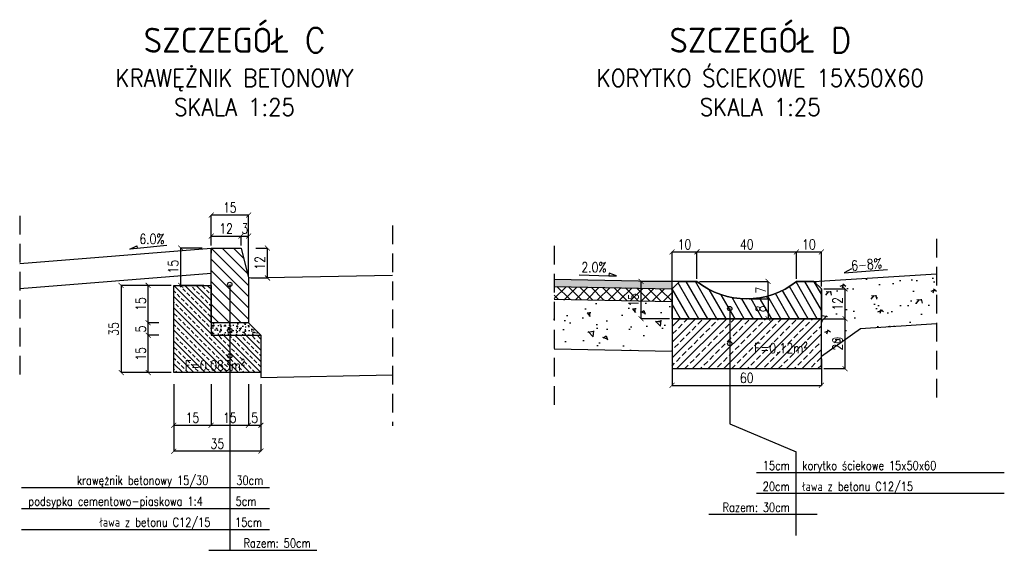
# Model space of a CAD drawing. Extents: x -23261 to -22292, y 222927 to 223506.
# Tile 4 of 4: x -22848 to -22452, y 223293 to 223506. Entities that reach past the tile are written whole.
import ezdxf
from ezdxf.enums import TextEntityAlignment as Align

# ---------------------------------------------------------------- set-up
doc = ezdxf.new("R2010")
doc.units = 0
doc.linetypes.add('( Dashed )', pattern=[0.75, 0.5, -0.25])
for name, color, linetype in [('kreskowanie-2', 252, 'Continuous'), ('pkonstr-0_25', 1, 'Continuous'), ('pkonstr-0_50', 3, 'Continuous'), ('pkonstr-0_70', 4, 'Continuous'), ('pkonstr-opisy', 2, 'Continuous'), ('pkonstr-tytul', 4, 'Continuous'), ('pkonstr-wymiary', 1, 'Continuous'), ('wymiary', 1, 'Continuous')]:
    doc.layers.add(name, color=color, linetype=linetype)
doc.styles.add('12mm', font='simplex.shx', dxfattribs={"width": 0.8, "height": 12})
doc.styles.add('Opisy', font='simplex.shx', dxfattribs={"width": 0.8})
doc.styles.add('wymiary', font='simplex.shx', dxfattribs={"width": 0.8})
doc.dimstyles.new('szczegoly', dxfattribs={"dimscale": 2, "dimtxt": 2, "dimasz": 1, "dimexe": 0, "dimexo": 0.5, "dimgap": 0.5, "dimtad": 1, "dimdec": 0, "dimdsep": 46, "dimlunit": 6, "dimtxsty": 'wymiary', "dimblk": 'ARCHTICK', "dimcen": 0, "dimclrd": 256, "dimclre": 256, "dimclrt": 256, "dimadec": 0, "dimazin": 0, "dimtfac": 1, "dimtdec": 0, "dimtmove": 0, "dimatfit": 3, "dimldrblk": 'ARCHTICK', "dimfxl": 1, "dimtolj": 1, "dimtzin": 0, "dimlwd": -1, "dimlwe": -1, "dimarcsym": 0})

# ---------------------------------------------------------------- blocks, each defined once
blk = doc.blocks.new('_ArchTick')
at = {"color": 0, "linetype": 'ByBlock', "const_width": 0.15}
blk.add_lwpolyline([(-0.5, -0.5), (0.5, 0.5)], dxfattribs=at)
blk = doc.blocks.new('*D88')
at = {"layer": 'Defpoints', "color": 0, "lineweight": 70, "transparency": 16777216}
for p in [(-22786.02, 223360.89), (-22771.02, 223360.89), (-22771.02, 223343.38)]:
    blk.add_point(p, dxfattribs=at)
at = {"layer": 'wymiary', "transparency": 16777216}
for p, q in [((-22786.02, 223359.89), (-22786.02, 223343.38)), ((-22771.02, 223359.89), (-22771.02, 223343.38)), ((-22786.02, 223343.38), (-22771.02, 223343.38))]:
    blk.add_line(p, q, dxfattribs=at)
at = {"layer": 'wymiary', "transparency": 16777216, "xscale": 2, "yscale": 2, "zscale": 2, "rotation": 180}
blk.add_blockref('_ArchTick', (-22786.02, 223343.38), dxfattribs=at)
at = {"layer": 'wymiary', "transparency": 16777216, "xscale": 2, "yscale": 2, "zscale": 2}
blk.add_blockref('_ArchTick', (-22771.02, 223343.38), dxfattribs=at)
at = {"layer": 'wymiary', "transparency": 16777216, "insert": (-22778.52, 223346.38), "char_height": 4, "attachment_point": 5, "style": 'wymiary'}
blk.add_mtext('\\A1;15', dxfattribs=at)
blk = doc.blocks.new('*D89')
at = {"layer": 'Defpoints', "color": 0, "lineweight": 70, "transparency": 16777216}
for p in [(-22771.02, 223360.89), (-22756.02, 223360.89), (-22756.02, 223343.38)]:
    blk.add_point(p, dxfattribs=at)
at = {"layer": 'wymiary', "transparency": 16777216}
for p, q in [((-22771.02, 223359.89), (-22771.02, 223343.38)), ((-22756.02, 223359.89), (-22756.02, 223343.38)), ((-22771.02, 223343.38), (-22756.02, 223343.38))]:
    blk.add_line(p, q, dxfattribs=at)
at = {"layer": 'wymiary', "transparency": 16777216, "xscale": 2, "yscale": 2, "zscale": 2, "rotation": 180}
blk.add_blockref('_ArchTick', (-22771.02, 223343.38), dxfattribs=at)
at = {"layer": 'wymiary', "transparency": 16777216, "xscale": 2, "yscale": 2, "zscale": 2}
blk.add_blockref('_ArchTick', (-22756.02, 223343.38), dxfattribs=at)
at = {"layer": 'wymiary', "transparency": 16777216, "insert": (-22763.52, 223346.38), "char_height": 4, "attachment_point": 5, "style": 'wymiary'}
blk.add_mtext('\\A1;15', dxfattribs=at)
blk = doc.blocks.new('*D90')
at = {"layer": 'Defpoints', "color": 0, "lineweight": 70, "transparency": 16777216}
for p in [(-22756.02, 223360.89), (-22751.02, 223360.89), (-22751.02, 223343.38)]:
    blk.add_point(p, dxfattribs=at)
at = {"layer": 'wymiary', "transparency": 16777216}
for p, q in [((-22756.02, 223359.89), (-22756.02, 223343.38)), ((-22751.02, 223359.89), (-22751.02, 223343.38)), ((-22756.02, 223343.38), (-22751.02, 223343.38))]:
    blk.add_line(p, q, dxfattribs=at)
at = {"layer": 'wymiary', "transparency": 16777216, "xscale": 2, "yscale": 2, "zscale": 2, "rotation": 180}
blk.add_blockref('_ArchTick', (-22756.02, 223343.38), dxfattribs=at)
at = {"layer": 'wymiary', "transparency": 16777216, "xscale": 2, "yscale": 2, "zscale": 2}
blk.add_blockref('_ArchTick', (-22751.02, 223343.38), dxfattribs=at)
at = {"layer": 'wymiary', "transparency": 16777216, "insert": (-22753.52, 223346.38), "char_height": 4, "attachment_point": 5, "style": 'wymiary'}
blk.add_mtext('\\A1;5', dxfattribs=at)
blk = doc.blocks.new('*D91')
at = {"layer": 'Defpoints', "color": 0, "lineweight": 70, "transparency": 16777216}
for p in [(-22786.02, 223360.89), (-22751.02, 223360.89), (-22786.02, 223332.97)]:
    blk.add_point(p, dxfattribs=at)
at = {"layer": 'wymiary', "transparency": 16777216}
for p, q in [((-22786.02, 223359.89), (-22786.02, 223332.97)), ((-22751.02, 223359.89), (-22751.02, 223332.97)), ((-22751.02, 223332.97), (-22786.02, 223332.97))]:
    blk.add_line(p, q, dxfattribs=at)
at = {"layer": 'wymiary', "transparency": 16777216, "xscale": 2, "yscale": 2, "zscale": 2, "rotation": 180}
blk.add_blockref('_ArchTick', (-22786.02, 223332.97), dxfattribs=at)
at = {"layer": 'wymiary', "transparency": 16777216, "xscale": 2, "yscale": 2, "zscale": 2}
blk.add_blockref('_ArchTick', (-22751.02, 223332.97), dxfattribs=at)
at = {"layer": 'wymiary', "transparency": 16777216, "insert": (-22768.52, 223335.97), "char_height": 4, "attachment_point": 5, "style": 'wymiary'}
blk.add_mtext('\\A1;35', dxfattribs=at)
blk = doc.blocks.new('*D92')
at = {"layer": 'Defpoints', "color": 0, "lineweight": 70, "transparency": 16777216}
for p in [(-22796.31, 223379.53), (-22791.02, 223379.53), (-22786.02, 223364.53)]:
    blk.add_point(p, dxfattribs=at)
at = {"layer": 'wymiary', "transparency": 16777216}
for p, q in [((-22792.02, 223379.53), (-22796.31, 223379.53)), ((-22796.31, 223364.53), (-22796.31, 223379.53)), ((-22787.02, 223364.53), (-22796.31, 223364.53))]:
    blk.add_line(p, q, dxfattribs=at)
at = {"layer": 'wymiary', "transparency": 16777216, "xscale": 2, "yscale": 2, "zscale": 2}
for p, rotation in [((-22796.31, 223379.53), 90), ((-22796.31, 223364.53), 270)]:
    blk.add_blockref('_ArchTick', p, dxfattribs=dict(at, rotation=rotation))
at = {"layer": 'wymiary', "transparency": 16777216, "insert": (-22799.31, 223372.03), "char_height": 4, "attachment_point": 5, "rotation": 90, "style": 'wymiary'}
blk.add_mtext('\\A1;15', dxfattribs=at)
blk = doc.blocks.new('*D93')
at = {"layer": 'Defpoints', "color": 0, "lineweight": 70, "transparency": 16777216}
for p in [(-22796.31, 223384.53), (-22791.02, 223384.53), (-22791.02, 223379.53)]:
    blk.add_point(p, dxfattribs=at)
at = {"layer": 'wymiary', "transparency": 16777216}
for p, q in [((-22792.02, 223384.53), (-22796.31, 223384.53)), ((-22796.31, 223379.53), (-22796.31, 223384.53)), ((-22792.02, 223379.53), (-22796.31, 223379.53))]:
    blk.add_line(p, q, dxfattribs=at)
at = {"layer": 'wymiary', "transparency": 16777216, "xscale": 2, "yscale": 2, "zscale": 2}
for p, rotation in [((-22796.31, 223384.53), 90), ((-22796.31, 223379.53), 270)]:
    blk.add_blockref('_ArchTick', p, dxfattribs=dict(at, rotation=rotation))
at = {"layer": 'wymiary', "transparency": 16777216, "insert": (-22799.31, 223382.03), "char_height": 4, "attachment_point": 5, "rotation": 90, "style": 'wymiary'}
blk.add_mtext('\\A1;5', dxfattribs=at)
blk = doc.blocks.new('*D94')
at = {"layer": 'Defpoints', "color": 0, "lineweight": 70, "transparency": 16777216}
for p in [(-22796.31, 223399.53), (-22786.02, 223399.53), (-22791.02, 223384.53)]:
    blk.add_point(p, dxfattribs=at)
at = {"layer": 'wymiary', "transparency": 16777216}
for p, q in [((-22787.02, 223399.53), (-22796.31, 223399.53)), ((-22796.31, 223384.53), (-22796.31, 223399.53)), ((-22792.02, 223384.53), (-22796.31, 223384.53))]:
    blk.add_line(p, q, dxfattribs=at)
at = {"layer": 'wymiary', "transparency": 16777216, "xscale": 2, "yscale": 2, "zscale": 2}
for p, rotation in [((-22796.31, 223399.53), 90), ((-22796.31, 223384.53), 270)]:
    blk.add_blockref('_ArchTick', p, dxfattribs=dict(at, rotation=rotation))
at = {"layer": 'wymiary', "transparency": 16777216, "insert": (-22799.31, 223392.03), "char_height": 4, "attachment_point": 5, "rotation": 90, "style": 'wymiary'}
blk.add_mtext('\\A1;15', dxfattribs=at)
blk = doc.blocks.new('*D95')
at = {"layer": 'Defpoints', "color": 0, "lineweight": 70, "transparency": 16777216}
for p in [(-22786.02, 223399.53), (-22807.18, 223364.53), (-22786.02, 223364.53)]:
    blk.add_point(p, dxfattribs=at)
at = {"layer": 'wymiary', "transparency": 16777216}
for p, q in [((-22787.02, 223399.53), (-22807.18, 223399.53)), ((-22807.18, 223399.53), (-22807.18, 223364.53)), ((-22787.02, 223364.53), (-22807.18, 223364.53))]:
    blk.add_line(p, q, dxfattribs=at)
at = {"layer": 'wymiary', "transparency": 16777216, "xscale": 2, "yscale": 2, "zscale": 2}
for p, rotation in [((-22807.18, 223399.53), 90), ((-22807.18, 223364.53), 270)]:
    blk.add_blockref('_ArchTick', p, dxfattribs=dict(at, rotation=rotation))
at = {"layer": 'wymiary', "transparency": 16777216, "insert": (-22810.18, 223382.03), "char_height": 4, "attachment_point": 5, "rotation": 90, "style": 'wymiary'}
blk.add_mtext('\\A1;35', dxfattribs=at)
blk = doc.blocks.new('*D96')
at = {"layer": 'Defpoints', "color": 0, "lineweight": 70, "transparency": 16777216}
for p in [(-22759.02, 223419.31), (-22771.02, 223414.53), (-22759.02, 223414.53)]:
    blk.add_point(p, dxfattribs=at)
at = {"layer": 'wymiary', "transparency": 16777216}
for p, q in [((-22771.02, 223415.53), (-22771.02, 223419.31)), ((-22771.02, 223419.31), (-22759.02, 223419.31)), ((-22759.02, 223415.53), (-22759.02, 223419.31))]:
    blk.add_line(p, q, dxfattribs=at)
at = {"layer": 'wymiary', "transparency": 16777216, "xscale": 2, "yscale": 2, "zscale": 2, "rotation": 180}
blk.add_blockref('_ArchTick', (-22771.02, 223419.31), dxfattribs=at)
at = {"layer": 'wymiary', "transparency": 16777216, "xscale": 2, "yscale": 2, "zscale": 2}
blk.add_blockref('_ArchTick', (-22759.02, 223419.31), dxfattribs=at)
at = {"layer": 'wymiary', "transparency": 16777216, "insert": (-22765.02, 223422.31), "char_height": 4, "attachment_point": 5, "style": 'wymiary'}
blk.add_mtext('\\A1;12', dxfattribs=at)
blk = doc.blocks.new('*D97')
at = {"layer": 'Defpoints', "color": 0, "lineweight": 70, "transparency": 16777216}
for p in [(-22756.02, 223419.31), (-22759.02, 223414.53), (-22756.02, 223402.53)]:
    blk.add_point(p, dxfattribs=at)
at = {"layer": 'wymiary', "transparency": 16777216}
for p, q in [((-22759.02, 223415.53), (-22759.02, 223419.31)), ((-22759.02, 223419.31), (-22756.02, 223419.31)), ((-22756.02, 223403.53), (-22756.02, 223419.31))]:
    blk.add_line(p, q, dxfattribs=at)
at = {"layer": 'wymiary', "transparency": 16777216, "xscale": 2, "yscale": 2, "zscale": 2, "rotation": 180}
blk.add_blockref('_ArchTick', (-22759.02, 223419.31), dxfattribs=at)
at = {"layer": 'wymiary', "transparency": 16777216, "xscale": 2, "yscale": 2, "zscale": 2}
blk.add_blockref('_ArchTick', (-22756.02, 223419.31), dxfattribs=at)
at = {"layer": 'wymiary', "transparency": 16777216, "insert": (-22757.52, 223422.31), "char_height": 4, "attachment_point": 5, "style": 'wymiary'}
blk.add_mtext('\\A1;3', dxfattribs=at)
blk = doc.blocks.new('*D98')
at = {"layer": 'Defpoints', "color": 0, "lineweight": 70, "transparency": 16777216}
for p in [(-22771.02, 223427.74), (-22771.02, 223414.53), (-22756.02, 223402.53)]:
    blk.add_point(p, dxfattribs=at)
at = {"layer": 'wymiary', "transparency": 16777216}
for p, q in [((-22771.02, 223415.53), (-22771.02, 223427.74)), ((-22756.02, 223427.74), (-22771.02, 223427.74)), ((-22756.02, 223403.53), (-22756.02, 223427.74))]:
    blk.add_line(p, q, dxfattribs=at)
at = {"layer": 'wymiary', "transparency": 16777216, "xscale": 2, "yscale": 2, "zscale": 2, "rotation": 180}
blk.add_blockref('_ArchTick', (-22771.02, 223427.74), dxfattribs=at)
at = {"layer": 'wymiary', "transparency": 16777216, "xscale": 2, "yscale": 2, "zscale": 2}
blk.add_blockref('_ArchTick', (-22756.02, 223427.74), dxfattribs=at)
at = {"layer": 'wymiary', "transparency": 16777216, "insert": (-22763.52, 223430.74), "char_height": 4, "attachment_point": 5, "style": 'wymiary'}
blk.add_mtext('\\A1;15', dxfattribs=at)
blk = doc.blocks.new('*D99')
at = {"layer": 'Defpoints', "color": 0, "lineweight": 70, "transparency": 16777216}
for p in [(-22783.22, 223414.53), (-22773.58, 223414.53), (-22772.94, 223399.53)]:
    blk.add_point(p, dxfattribs=at)
at = {"layer": 'wymiary', "transparency": 16777216}
for p, q in [((-22774.58, 223414.53), (-22783.22, 223414.53)), ((-22783.22, 223399.53), (-22783.22, 223414.53)), ((-22773.94, 223399.53), (-22783.22, 223399.53))]:
    blk.add_line(p, q, dxfattribs=at)
at = {"layer": 'wymiary', "transparency": 16777216, "xscale": 2, "yscale": 2, "zscale": 2}
for p, rotation in [((-22783.22, 223414.53), 90), ((-22783.22, 223399.53), 270)]:
    blk.add_blockref('_ArchTick', p, dxfattribs=dict(at, rotation=rotation))
at = {"layer": 'wymiary', "transparency": 16777216, "insert": (-22786.22, 223407.03), "char_height": 4, "attachment_point": 5, "rotation": 90, "style": 'wymiary'}
blk.add_mtext('\\A1;15', dxfattribs=at)
blk = doc.blocks.new('*D100')
at = {"layer": 'Defpoints', "color": 0, "lineweight": 70, "transparency": 16777216}
for p in [(-22754.04, 223414.53), (-22748.4, 223414.53), (-22756.02, 223402.53)]:
    blk.add_point(p, dxfattribs=at)
at = {"layer": 'wymiary', "transparency": 16777216}
for p, q in [((-22753.04, 223414.53), (-22748.4, 223414.53)), ((-22748.4, 223402.53), (-22748.4, 223414.53)), ((-22755.02, 223402.53), (-22748.4, 223402.53))]:
    blk.add_line(p, q, dxfattribs=at)
at = {"layer": 'wymiary', "transparency": 16777216, "xscale": 2, "yscale": 2, "zscale": 2}
for p, rotation in [((-22748.4, 223414.53), 90), ((-22748.4, 223402.53), 270)]:
    blk.add_blockref('_ArchTick', p, dxfattribs=dict(at, rotation=rotation))
at = {"layer": 'wymiary', "transparency": 16777216, "insert": (-22751.4, 223408.53), "char_height": 4, "attachment_point": 5, "rotation": 90, "style": 'wymiary'}
blk.add_mtext('\\A1;12', dxfattribs=at)
blk = doc.blocks.new('A$C422D47A3')
blk.add_lwpolyline([(-12, 2), (12, 2), (18, 2), (12, 4), (12, 2)])
blk = doc.blocks.new('*D115')
at = {"layer": 'Defpoints', "color": 0, "lineweight": 70, "transparency": 16777216}
for p in [(-22525.83, 223386.11), (-22516.31, 223386.11), (-22525.83, 223366.11)]:
    blk.add_point(p, dxfattribs=at)
at = {"layer": 'wymiary', "transparency": 16777216}
for p, q in [((-22524.83, 223386.11), (-22516.31, 223386.11)), ((-22516.31, 223366.11), (-22516.31, 223386.11)), ((-22524.83, 223366.11), (-22516.31, 223366.11))]:
    blk.add_line(p, q, dxfattribs=at)
at = {"layer": 'wymiary', "transparency": 16777216, "xscale": 2, "yscale": 2, "zscale": 2}
for p, rotation in [((-22516.31, 223386.11), 90), ((-22516.31, 223366.11), 270)]:
    blk.add_blockref('_ArchTick', p, dxfattribs=dict(at, rotation=rotation))
at = {"layer": 'wymiary', "transparency": 16777216, "insert": (-22519.31, 223376.11), "char_height": 4, "attachment_point": 5, "rotation": 90, "style": 'wymiary'}
blk.add_mtext('\\A1;20', dxfattribs=at)
blk = doc.blocks.new('*D116')
at = {"layer": 'Defpoints', "color": 0, "lineweight": 70, "transparency": 16777216}
for p in [(-22525.83, 223398.11), (-22516.31, 223398.11), (-22525.83, 223386.11)]:
    blk.add_point(p, dxfattribs=at)
at = {"layer": 'wymiary', "transparency": 16777216}
for p, q in [((-22524.83, 223398.11), (-22516.31, 223398.11)), ((-22516.31, 223386.11), (-22516.31, 223398.11)), ((-22524.83, 223386.11), (-22516.31, 223386.11))]:
    blk.add_line(p, q, dxfattribs=at)
at = {"layer": 'wymiary', "transparency": 16777216, "xscale": 2, "yscale": 2, "zscale": 2}
for p, rotation in [((-22516.31, 223398.11), 90), ((-22516.31, 223386.11), 270)]:
    blk.add_blockref('_ArchTick', p, dxfattribs=dict(at, rotation=rotation))
at = {"layer": 'wymiary', "transparency": 16777216, "insert": (-22519.31, 223392.11), "char_height": 4, "attachment_point": 5, "rotation": 90, "style": 'wymiary'}
blk.add_mtext('\\A1;12', dxfattribs=at)
blk = doc.blocks.new('*D117')
at = {"layer": 'Defpoints', "color": 0, "lineweight": 70, "transparency": 16777216}
for p in [(-22555.83, 223394.11), (-22555.83, 223386.11), (-22547.22, 223386.11)]:
    blk.add_point(p, dxfattribs=at)
at = {"layer": 'wymiary', "transparency": 16777216}
for p, q in [((-22554.83, 223394.11), (-22547.22, 223394.11)), ((-22547.22, 223394.11), (-22547.22, 223386.11)), ((-22554.83, 223386.11), (-22547.22, 223386.11))]:
    blk.add_line(p, q, dxfattribs=at)
at = {"layer": 'wymiary', "transparency": 16777216, "xscale": 2, "yscale": 2, "zscale": 2}
for p, rotation in [((-22547.22, 223394.11), 90), ((-22547.22, 223386.11), 270)]:
    blk.add_blockref('_ArchTick', p, dxfattribs=dict(at, rotation=rotation))
at = {"layer": 'wymiary', "transparency": 16777216, "insert": (-22550.22, 223390.11), "char_height": 4, "attachment_point": 5, "rotation": 90, "style": 'wymiary'}
blk.add_mtext('\\A1;8', dxfattribs=at)
blk = doc.blocks.new('*D112')
at = {"layer": 'Defpoints', "color": 0, "lineweight": 70, "transparency": 16777216}
for p in [(-22575.83, 223401.11), (-22547.22, 223401.11), (-22555.83, 223394.11)]:
    blk.add_point(p, dxfattribs=at)
at = {"layer": 'wymiary', "transparency": 16777216}
for p, q in [((-22574.83, 223401.11), (-22547.22, 223401.11)), ((-22547.22, 223394.11), (-22547.22, 223401.11)), ((-22554.83, 223394.11), (-22547.22, 223394.11))]:
    blk.add_line(p, q, dxfattribs=at)
at = {"layer": 'wymiary', "transparency": 16777216, "xscale": 2, "yscale": 2, "zscale": 2}
for p, rotation in [((-22547.22, 223401.11), 90), ((-22547.22, 223394.11), 270)]:
    blk.add_blockref('_ArchTick', p, dxfattribs=dict(at, rotation=rotation))
at = {"layer": 'wymiary', "transparency": 16777216, "insert": (-22550.22, 223397.61), "char_height": 4, "attachment_point": 5, "rotation": 90, "style": 'wymiary'}
blk.add_mtext('\\A1;7', dxfattribs=at)
blk = doc.blocks.new('*D113')
at = {"layer": 'Defpoints', "color": 0, "lineweight": 70, "transparency": 16777216}
for p in [(-22575.83, 223412.97), (-22575.83, 223401.11), (-22585.83, 223398.34)]:
    blk.add_point(p, dxfattribs=at)
at = {"layer": 'wymiary', "transparency": 16777216}
for p, q in [((-22585.83, 223399.34), (-22585.83, 223412.97)), ((-22585.83, 223412.97), (-22575.83, 223412.97)), ((-22575.83, 223402.11), (-22575.83, 223412.97))]:
    blk.add_line(p, q, dxfattribs=at)
at = {"layer": 'wymiary', "transparency": 16777216, "xscale": 2, "yscale": 2, "zscale": 2, "rotation": 180}
blk.add_blockref('_ArchTick', (-22585.83, 223412.97), dxfattribs=at)
at = {"layer": 'wymiary', "transparency": 16777216, "xscale": 2, "yscale": 2, "zscale": 2}
blk.add_blockref('_ArchTick', (-22575.83, 223412.97), dxfattribs=at)
at = {"layer": 'wymiary', "transparency": 16777216, "insert": (-22580.83, 223415.97), "char_height": 4, "attachment_point": 5, "style": 'wymiary'}
blk.add_mtext('\\A1;10', dxfattribs=at)
blk = doc.blocks.new('*D118')
at = {"layer": 'Defpoints', "color": 0, "lineweight": 70, "transparency": 16777216}
for p in [(-22535.83, 223412.97), (-22575.83, 223401.11), (-22535.83, 223401.11)]:
    blk.add_point(p, dxfattribs=at)
at = {"layer": 'wymiary', "transparency": 16777216}
for p, q in [((-22575.83, 223402.11), (-22575.83, 223412.97)), ((-22575.83, 223412.97), (-22535.83, 223412.97)), ((-22535.83, 223402.11), (-22535.83, 223412.97))]:
    blk.add_line(p, q, dxfattribs=at)
at = {"layer": 'wymiary', "transparency": 16777216, "xscale": 2, "yscale": 2, "zscale": 2, "rotation": 180}
blk.add_blockref('_ArchTick', (-22575.83, 223412.97), dxfattribs=at)
at = {"layer": 'wymiary', "transparency": 16777216, "xscale": 2, "yscale": 2, "zscale": 2}
blk.add_blockref('_ArchTick', (-22535.83, 223412.97), dxfattribs=at)
at = {"layer": 'wymiary', "transparency": 16777216, "insert": (-22555.83, 223415.97), "char_height": 4, "attachment_point": 5, "style": 'wymiary'}
blk.add_mtext('\\A1;40', dxfattribs=at)
blk = doc.blocks.new('*D119')
at = {"layer": 'Defpoints', "color": 0, "lineweight": 70, "transparency": 16777216}
for p in [(-22525.83, 223412.97), (-22535.83, 223401.11), (-22525.83, 223398.11)]:
    blk.add_point(p, dxfattribs=at)
at = {"layer": 'wymiary', "transparency": 16777216}
for p, q in [((-22535.83, 223402.11), (-22535.83, 223412.97)), ((-22535.83, 223412.97), (-22525.83, 223412.97)), ((-22525.83, 223399.11), (-22525.83, 223412.97))]:
    blk.add_line(p, q, dxfattribs=at)
at = {"layer": 'wymiary', "transparency": 16777216, "xscale": 2, "yscale": 2, "zscale": 2, "rotation": 180}
blk.add_blockref('_ArchTick', (-22535.83, 223412.97), dxfattribs=at)
at = {"layer": 'wymiary', "transparency": 16777216, "xscale": 2, "yscale": 2, "zscale": 2}
blk.add_blockref('_ArchTick', (-22525.83, 223412.97), dxfattribs=at)
at = {"layer": 'wymiary', "transparency": 16777216, "insert": (-22530.83, 223415.97), "char_height": 4, "attachment_point": 5, "style": 'wymiary'}
blk.add_mtext('\\A1;10', dxfattribs=at)
blk = doc.blocks.new('*D114')
at = {"layer": 'Defpoints', "color": 0, "lineweight": 70, "transparency": 16777216}
for p in [(-22585.83, 223371.11), (-22525.83, 223371.11), (-22525.83, 223359.4)]:
    blk.add_point(p, dxfattribs=at)
at = {"layer": 'wymiary', "transparency": 16777216}
for p, q in [((-22585.83, 223370.11), (-22585.83, 223359.4)), ((-22525.83, 223370.11), (-22525.83, 223359.4)), ((-22585.83, 223359.4), (-22525.83, 223359.4))]:
    blk.add_line(p, q, dxfattribs=at)
at = {"layer": 'wymiary', "transparency": 16777216, "xscale": 2, "yscale": 2, "zscale": 2, "rotation": 180}
blk.add_blockref('_ArchTick', (-22585.83, 223359.4), dxfattribs=at)
at = {"layer": 'wymiary', "transparency": 16777216, "xscale": 2, "yscale": 2, "zscale": 2}
blk.add_blockref('_ArchTick', (-22525.83, 223359.4), dxfattribs=at)
at = {"layer": 'wymiary', "transparency": 16777216, "insert": (-22555.83, 223362.4), "char_height": 4, "attachment_point": 5, "style": 'wymiary'}
blk.add_mtext('\\A1;60', dxfattribs=at)
blk = doc.blocks.new('*D120')
at = {"layer": 'Defpoints', "color": 0, "lineweight": 70, "transparency": 16777216}
for p in [(-22598.3, 223401.11), (-22582.83, 223401.11), (-22585.83, 223386.11)]:
    blk.add_point(p, dxfattribs=at)
at = {"layer": 'wymiary', "transparency": 16777216}
for p, q in [((-22583.83, 223401.11), (-22598.3, 223401.11)), ((-22598.3, 223386.11), (-22598.3, 223401.11)), ((-22586.83, 223386.11), (-22598.3, 223386.11))]:
    blk.add_line(p, q, dxfattribs=at)
at = {"layer": 'wymiary', "transparency": 16777216, "xscale": 2, "yscale": 2, "zscale": 2}
for p, rotation in [((-22598.3, 223401.11), 90), ((-22598.3, 223386.11), 270)]:
    blk.add_blockref('_ArchTick', p, dxfattribs=dict(at, rotation=rotation))
at = {"layer": 'wymiary', "transparency": 16777216, "insert": (-22601.3, 223393.61), "char_height": 4, "attachment_point": 5, "rotation": 90, "style": 'wymiary'}
blk.add_mtext('\\A1;15', dxfattribs=at)

msp = doc.modelspace()

# ---------------------------------------------------------------- hatches: boundary and pattern name
at = {"layer": 'kreskowanie-2'}
h = msp.add_hatch(dxfattribs=at)
h.set_pattern_fill('ANSI31', color=256, angle=180, style=0)
h.set_pattern_definition([(315, (-45056.3334, 0), (-2.24506403, -2.24506403), [])])
h.paths.add_polyline_path([(-22771.02, 223414.53), (-22759.02, 223414.53), (-22756.02, 223402.53), (-22756.02, 223384.53), (-22771.02, 223384.53)])
h = msp.add_hatch(dxfattribs=at)
h.set_pattern_fill('LINE', color=256, angle=120, style=0)
h.set_pattern_definition([(120, (-24354.7416, 223242.6937), (-2.7496307, -1.5875), [])])
h.paths.add_polyline_path([(-22575.83, 223401.11), (-22582.83, 223401.11), (-22585.83, 223398.11), (-22585.83, 223386.11), (-22525.83, 223386.11), (-22525.83, 223398.11), (-22528.83, 223401.11), (-22535.83, 223401.11, -0.35)])
h.paths.add_polyline_path([(-22547.22, 223388.04), (-22547.22, 223392.18), (-22553.22, 223392.18), (-22553.22, 223388.04)], flags=24)
h = msp.add_hatch(dxfattribs=at)
h.set_pattern_fill('ANSI33', color=256, scale=0.5, angle=180, style=0)
h.set_pattern_definition([(315, (-22751.023, 223364.5275), (-2.24506, -2.24506), []), (315, (-22748.778, 223364.5275), (-2.24506, -2.24506), [1.5875, -0.79375])])
h.paths.add_polyline_path([(-22751.02, 223379.53), (-22771.01, 223379.53), (-22771.01, 223384.53), (-22771.02, 223399.53), (-22786.02, 223399.53), (-22786.02, 223364.53), (-22751.02, 223364.53)])
h = msp.add_hatch(dxfattribs=at)
h.set_pattern_fill('ANSI33', color=256, scale=0.7, style=0)
h.set_pattern_definition([(45, (-24989.3307, 223456.2545), (-3.14309, 3.14309), []), (45, (-24986.1877, 223456.2545), (-3.14309, 3.14309), [2.2225, -1.11125])])
h.paths.add_polyline_path([(-22525.83, 223366.11), (-22525.83, 223386.11), (-22585.83, 223386.11), (-22585.83, 223379.11), (-22585.83, 223366.11), (-22572.66, 223366.11)])
h = msp.add_hatch(dxfattribs=at)
h.set_pattern_fill('AR-SAND', color=256, scale=0.05, angle=90, style=0)
h.set_pattern_definition([(52.5, (-22751.0231, 223379.5275), (2.44707, -0.08), [0, -1.9304, 0, -2.159, 0, -2.06375]), (82.5, (-22751.023, 223379.5275), (3.5841, 2.2476), [0, -1.0414, 0, -1.7399, 0, -0.66675]), (122.5, (-22751.023, 223377.9654), (0.00719, 3.95496), [0, -0.635, 0, -2.286, 0, -2.9845]), (132.5, (-22751.023, 223377.9654), (1.11465, 3.8178), [0, -0.3175, 0, -1.4986, 0, -1.7145])])
h.paths.add_polyline_path([(-22765.45, 223379.53), (-22765.45, 223381.18, 0.413665), (-22764.59, 223382.04, 0.41374), (-22765.45, 223382.91), (-22765.45, 223384.53), (-22756.02, 223384.53), (-22751.02, 223379.53)])
h.paths.add_polyline_path([(-22765.45, 223381.18), (-22765.45, 223379.53), (-22771.01, 223379.53), (-22771.01, 223384.53), (-22765.45, 223384.53), (-22765.45, 223382.91, 0.414687), (-22766.32, 223382.04, 0.414762)])
at = {"layer": 'pkonstr-0_50'}
h = msp.add_hatch(color=252, dxfattribs=at)
h.dxf.hatch_style = 1
h.paths.add_polyline_path([(-22633.18, 223402.06), (-22633.18, 223399.06), (-22585.83, 223398.11), (-22585.83, 223401.11)])
h = msp.add_hatch(dxfattribs=at)
h.set_pattern_fill('AR-CONC', color=252, scale=0.1, angle=180)
h.set_pattern_definition([(230, (-549.408, -277.649), (-18.2184669, 1.5939086), [1.905, -20.955]), (175, (-549.408, -277.649), (3.5242826, -19.1056643), [1.524, -16.764]), (280.451, (-550.926, -277.516), (-14.6942502, -17.5116688), [1.619, -17.809]), (226.1842, (-549.408, -282.73), (-27.107904, 4.2042328), [2.8575, -31.4325]), (276.6356, (-551.667, -282.379), (-23.7404234, -24.7425556), [2.4285, -26.7135]), (171.184, (-549.408, -282.73), (-23.7404606, -24.7425118), [2.286, -25.146]), (201, (-551.948, -281.459), (-15.161488, 10.2265519), [1.905, -20.955]), (146, (-551.948, -281.459), (-6.1802028, -18.4187966), [1.524, -16.764]), (251.4514, (-553.211, -280.607), (-21.3416491, -8.1922858), [1.619, -17.809]), (217.5, (-549.408, -277.649), (-0.30886033, -8.45550389), [0, -16.5608, 0, -17.018, 0, -16.8275]), (187.5, (-549.408, -277.649), (-6.68196625, -10.0180575), [0, -9.7028, 0, -16.1798, 0, -6.4135]), (147.5, (-543.7435, -277.649), (-13.55905952, 0.5728744), [0, -6.35, 0, -19.812, 0, -26.289]), (137.5, (-541.204, -277.649), (-14.81291814, -2.5426491), [0, -8.255, 0, -13.1572, 0, -18.669])])
h.paths.add_polyline_path([(-22479.53, 223404.21), (-22528.83, 223401.11), (-22525.83, 223398.11), (-22525.83, 223386.11), (-22525.83, 223371.11), (-22510.06, 223382.25), (-22479.53, 223384.17)])
h = msp.add_hatch(dxfattribs=at)
h.set_pattern_fill('ANSI37', color=252, angle=180)
h.set_pattern_definition([(315, (6553667.4692, -5355467.9443), (-2.2450640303, -2.2450640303), []), (225, (6553667.4692, -5355467.9443), (-2.2450640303, 2.2450640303), [])])
h.paths.add_polyline_path([(-22633.18, 223399.06), (-22633.18, 223394.06), (-22585.83, 223393.11), (-22585.83, 223398.11)])
h = msp.add_hatch(dxfattribs=at)
h.set_pattern_fill('AR-CONC', color=252, scale=0.1, angle=180)
h.set_pattern_definition([(310, (201446.995, -218088.216), (18.2184669, 1.59390855), [1.905, -20.955]), (5, (201446.995, -218088.216), (-3.52434214, -19.1056845), [1.524, -16.7640584]), (259.5485553, (201448.513, -218088.083), (14.6941247, -17.5117752), [1.6190009, -17.80902446]), (313.8158, (201446.995, -218093.296), (27.1079041, 4.2042328), [2.8575, -31.4325]), (263.3644424, (201449.254, -218092.946), (23.7404134, -24.7426125), [2.4285023, -26.7135608]), (8.815849, (201446.995, -218093.296), (23.7404134, -24.7426125), [2.2859967, -25.1459732]), (339, (201449.535, -218092.026), (15.16143913, 10.2265198), [1.905, -20.955]), (34, (201449.535, -218092.026), (6.1802028, -18.4187966), [1.524, -16.764]), (288.548555, (201450.798, -218091.174), (21.3416419, -8.1922769), [1.6190009, -17.80899376]), (322.5, (201446.9946, -218088.216), (0.308860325, -8.45550389), [0, -16.5608, 0, -17.018, 0, -16.8275]), (352.5, (201446.995, -218088.216), (6.68196625, -10.01805748), [0, -9.7028, 0, -16.1798, 0, -6.4135]), (32.5, (201441.3304, -218088.216), (13.55905952, 0.5728744), [0, -6.35, 0, -19.812, 0, -26.289]), (42.5, (201438.79, -218088.216), (14.81291814, -2.5426491), [0, -8.255, 0, -13.1572, 0, -18.669])])
h.paths.add_polyline_path([(-22633.18, 223394.06), (-22633.18, 223374.05), (-22595.83, 223373.31), (-22595.83, 223381.11), (-22585.83, 223381.11), (-22585.83, 223393.11)])

# ---------------------------------------------------------------- linework, layer by layer
at = {"layer": 'pkonstr-0_25', "linetype": 'Continuous'}
for p, q in [((-22452.34, 223324.34), (-22551.96, 223324.34)), ((-22452.34, 223324.34), (-22551.96, 223324.34)), ((-22847.17, 223318.39), (-22747.55, 223318.39)), ((-22452.34, 223315.94), (-22551.96, 223315.94)), ((-22847.17, 223309.99), (-22747.55, 223309.99)), ((-22527.59, 223307.54), (-22571.02, 223307.54)), ((-22847.17, 223301.59), (-22747.55, 223301.59)), ((-22771.92, 223293.19), (-22728.49, 223293.19))]:
    msp.add_line(p, q, dxfattribs=at)
at = {"layer": 'pkonstr-0_25', "linetype": '( Dashed )', "ltscale": 15}
for points in [[(-22847.94, 223427.5), (-22847.94, 223362)], [(-22698.14, 223423.55), (-22698.14, 223343.18)], [(-22479.53, 223418.23), (-22479.53, 223352.73)], [(-22633.18, 223415.39), (-22633.18, 223349.89)]]:
    msp.add_lwpolyline(points, dxfattribs=at)
at = {"layer": 'pkonstr-0_25'}
msp.add_lwpolyline([(-22513.69, 223406.19), (-22516.63, 223404.56), (-22499.24, 223405.96)], dxfattribs=at)
at = {"layer": 'pkonstr-0_50'}
for p, q in [((-22847.94, 223408.37), (-22771.02, 223414.53)), ((-22771.02, 223414.53), (-22771.02, 223412.53)), ((-22847.94, 223398.34), (-22771.02, 223404.5)), ((-22633.18, 223402.06), (-22585.83, 223401.11)), ((-22528.83, 223401.11), (-22479.53, 223404.21)), ((-22633.18, 223399.06), (-22585.83, 223398.11)), ((-22633.18, 223394.06), (-22585.83, 223393.11)), ((-22633.18, 223374.05), (-22585.83, 223373.11))]:
    msp.add_line(p, q, dxfattribs=at)
for points in [[(-22771.02, 223414.53), (-22759.02, 223414.53), (-22756.02, 223402.53), (-22756.02, 223384.53), (-22771.02, 223384.53), (-22771.02, 223414.53)], [(-22756.02, 223402.53), (-22698.14, 223403.69)], [(-22585.83, 223398.11), (-22585.83, 223401.11)], [(-22582.83, 223401.11), (-22585.83, 223401.11)], [(-22585.83, 223366.11), (-22525.83, 223366.11), (-22525.83, 223386.11)], [(-22585.83, 223386.11), (-22585.83, 223366.11)], [(-22585.83, 223386.11), (-22585.83, 223371.11)], [(-22751.02, 223364.53), (-22751.02, 223362.62)], [(-22751.02, 223362.62), (-22698.14, 223363.68)]]:
    msp.add_lwpolyline(points, dxfattribs=at)
for points in [[(-22585.83, 223386.11), (-22525.83, 223386.11), (-22525.83, 223398.11), (-22528.83, 223401.11), (-22535.83, 223401.11, -0.35), (-22575.83, 223401.11), (-22582.83, 223401.11), (-22585.83, 223398.11)], [(-22525.83, 223386.11), (-22585.83, 223386.11), (-22585.83, 223398.11), (-22582.83, 223401.11), (-22575.83, 223401.11, 0.35), (-22535.83, 223401.11), (-22528.83, 223401.11), (-22525.83, 223398.11)]]:
    msp.add_lwpolyline(points, format="xyb", close=True, dxfattribs=at)
for points in [[(-22771.02, 223399.53), (-22771.02, 223379.53), (-22751.02, 223379.53), (-22751.02, 223379.53), (-22751.02, 223379.53), (-22751.02, 223364.53), (-22786.02, 223364.53), (-22786.02, 223399.53), (-22771.02, 223399.53)], [(-22771.02, 223379.53), (-22751.02, 223379.53), (-22756.02, 223384.53), (-22771.02, 223384.53)]]:
    msp.add_lwpolyline(points, close=True, dxfattribs=at)
at = {"layer": 'pkonstr-0_50', "color": 252, "flags": 128}
msp.add_lwpolyline([(-22585.83, 223398.11), (-22585.83, 223383.08)], dxfattribs=at)
at = {"layer": 'pkonstr-0_50', "flags": 128}
msp.add_lwpolyline([(-22525.83, 223371.11), (-22510.06, 223382.25), (-22479.53, 223384.17)], dxfattribs=at)
at = {"layer": 'pkonstr-0_70', "color": 4}
for centre in [(-22763.52, 223399.94), (-22763.52, 223381.46), (-22763.52, 223371.19)]:
    msp.add_circle(centre, 0.869, dxfattribs=at)
at = {"layer": 'pkonstr-opisy', "color": 4}
for centre in [(-22562.64, 223390.2), (-22562.64, 223376.18)]:
    msp.add_circle(centre, 0.869, dxfattribs=at)
at = {"layer": 'pkonstr-wymiary'}
msp.add_line((-22535.99, 223299.14), (-22535.99, 223332.74), dxfattribs=at)
msp.add_lwpolyline([(-22763.52, 223399.94), (-22763.52, 223305.02), (-22763.52, 223305.02), (-22763.52, 223293.19)], dxfattribs=at)
at = {"layer": 'wymiary'}
msp.add_lwpolyline([(-22562.64, 223390.2), (-22562.64, 223343.98), (-22535.99, 223332.74)], dxfattribs=at)

# ---------------------------------------------------------------- block references
at = {"layer": 'pkonstr-0_25'}
for p, xscale, yscale, zscale, rotation in [((-22794.69, 223413.98), -0.4999999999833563, 0.4999999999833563, 0.4999999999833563, 5.719684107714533), ((-22617.22, 223402.62), 0.4999999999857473, 0.4999999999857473, 0.4999999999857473, 358.1582361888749)]:
    msp.add_blockref('A$C422D47A3', p, dxfattribs=dict(at, xscale=xscale, yscale=yscale, zscale=zscale, rotation=rotation))

# ---------------------------------------------------------------- texts
at = {"layer": 'pkonstr-opisy', "style": 'Opisy', "width": 0.8}
for s, p in [('6.0%%%', (-22794.79, 223414.97)), ('2.0%%%', (-22617.19, 223403.62))]:
    msp.add_text(s, height=4, dxfattribs=at).set_placement(p, align=Align.BOTTOM_CENTER)
msp.add_text('6-8%%%', height=4, rotation=5, dxfattribs=at).set_placement((-22507.53, 223405.93), align=Align.CENTER)
for s, p in [('F=0.12m²', (-22531.4, 223372.31)), ('F=0.083m²', (-22757.41, 223365.39))]:
    msp.add_text(s, height=4, dxfattribs=at).set_placement(p, align=Align.RIGHT)
for s, p in [('korytko ściekowe 15x50x60', (-22533.49, 223324.34)), ('krawężnik betonowy 15/30', (-22824.99, 223318.39)), ('ława z betonu C12/15', (-22533.49, 223315.94)), ('ława z betonu C12/15', (-22815.81, 223301.59))]:
    msp.add_text(s, height=3.6, dxfattribs=at).set_placement(p, align=Align.BOTTOM_LEFT)
at = {"layer": 'pkonstr-opisy', "ltscale": 0.1, "style": '12mm', "width": 0.8}
for s, rotation, p in [('15cm', 360, (-22538.49, 223324.34)), ('30cm', 0, (-22750.05, 223318.39)), ('20cm', 360, (-22538.54, 223315.94)), ('5cm', 0, (-22752.79, 223309.99)), ('Razem: 30cm', 360, (-22538.49, 223307.54)), ('15cm', 0, (-22750.55, 223301.59)), ('Razem: 50cm', 0, (-22730.99, 223293.19))]:
    msp.add_text(s, height=3.6, rotation=rotation, dxfattribs=at).set_placement(p, align=Align.BOTTOM_RIGHT)
msp.add_text('podsypka cementowo-piaskowa 1:4', height=3.6, rotation=360, dxfattribs=at).set_placement((-22844.47, 223309.99), align=Align.BOTTOM_LEFT)
at = {"layer": 'pkonstr-tytul', "color": 3, "char_height": 10, "width": 354.6162, "attachment_point": 8, "style": 'Opisy'}
for s, insert in [('{\\W0.9;\\C4;SZCZEGÓŁ C\\P\\H0.7x;\\C3;KRAWĘŻNIK BETONOWY \\H0.51429x;\\P\\H1.9444x;SKALA 1:25}', (-22761.63, 223467.61)), ('{\\W0.9;\\C4;SZCZEGÓŁ D\\P\\H0.7x;\\C3;KORYTKO ŚCIEKOWE 15X50X60\\H0.51429x;\\P\\H1.9444x;SKALA 1:25}', (-22550.39, 223467.61))]:
    msp.add_mtext(s, dxfattribs=dict(at, insert=insert))

# ---------------------------------------------------------------- dimensions: what is measured, and where the dimension line sits
at = {"layer": 'wymiary'}
for base, p1, p2, angle, picture, middle in [((-22771.02, 223427.74), (-22756.02, 223402.53), (-22771.02, 223414.53), 0, '*D98', (-22763.52, 223430.74)), ((-22759.02, 223419.31), (-22771.02, 223414.53), (-22759.02, 223414.53), 0, '*D96', (-22765.02, 223422.31)), ((-22783.22, 223414.53), (-22772.94, 223399.53), (-22773.58, 223414.53), 90, '*D99', (-22786.22, 223407.03)), ((-22748.4, 223414.53), (-22756.02, 223402.53), (-22754.04, 223414.53), 90, '*D100', (-22751.4, 223408.53)), ((-22807.18, 223364.53), (-22786.02, 223399.53), (-22786.02, 223364.53), 90, '*D95', (-22810.18, 223382.03)), ((-22796.31, 223399.53), (-22791.02, 223384.53), (-22786.02, 223399.53), 90, '*D94', (-22799.31, 223392.03)), ((-22598.3, 223401.11), (-22585.83, 223386.11), (-22582.83, 223401.11), 90, '*D120', (-22601.3, 223393.61)), ((-22516.31, 223398.11), (-22525.83, 223386.11), (-22525.83, 223398.11), 90, '*D116', (-22519.31, 223392.11)), ((-22796.31, 223384.53), (-22791.02, 223379.53), (-22791.02, 223384.53), 90, '*D93', (-22799.31, 223382.03)), ((-22796.31, 223379.53), (-22786.02, 223364.53), (-22791.02, 223379.53), 90, '*D92', (-22799.31, 223372.03)), ((-22771.02, 223343.38), (-22786.02, 223360.89), (-22771.02, 223360.89), 0, '*D88', (-22778.52, 223346.38)), ((-22786.02, 223332.97), (-22751.02, 223360.89), (-22786.02, 223360.89), 0, '*D91', (-22768.52, 223335.97)), ((-22756.02, 223343.38), (-22771.02, 223360.89), (-22756.02, 223360.89), 0, '*D89', (-22763.52, 223346.38)), ((-22751.02, 223343.38), (-22756.02, 223360.89), (-22751.02, 223360.89), 0, '*D90', (-22753.52, 223346.38))]:
    dim = msp.add_linear_dim(base=base, p1=p1, p2=p2, angle=angle, dimstyle='szczegoly', override={"dimtmove": 1}, dxfattribs=at)
    dim.commit()
    dim.dimension.update_dxf_attribs({"geometry": picture, "text_midpoint": middle})
dim = msp.add_linear_dim(base=(-22756.02, 223419.31), p1=(-22759.02, 223414.53), p2=(-22756.02, 223402.53), angle=0, dimstyle='szczegoly', override={"dimtmove": 1}, dxfattribs=at)
dim.commit()
dim.dimension.update_dxf_attribs({"geometry": '*D97', "text_midpoint": (-22757.52, 223419.31), "dimtype": 160})
for base, p1, p2, picture, middle in [((-22575.83, 223412.97), (-22585.83, 223398.34), (-22575.83, 223401.11), '*D113', (-22580.83, 223415.97)), ((-22535.83, 223412.97), (-22575.83, 223401.11), (-22535.83, 223401.11), '*D118', (-22555.83, 223415.97)), ((-22525.83, 223412.97), (-22535.83, 223401.11), (-22525.83, 223398.11), '*D119', (-22530.83, 223415.97)), ((-22525.83, 223359.4), (-22585.83, 223371.11), (-22525.83, 223371.11), '*D114', (-22555.83, 223362.4))]:
    dim = msp.add_linear_dim(base=base, p1=p1, p2=p2, dimstyle='szczegoly', override={"dimtmove": 1}, dxfattribs=at)
    dim.commit()
    dim.dimension.update_dxf_attribs({"geometry": picture, "text_midpoint": middle})
for base, p1, p2, picture, middle in [((-22547.22, 223401.11), (-22555.83, 223394.11), (-22575.83, 223401.11), '*D112', (-22550.22, 223397.61)), ((-22547.22, 223386.11), (-22555.83, 223394.11), (-22555.83, 223386.11), '*D117', (-22550.22, 223390.11)), ((-22516.31, 223386.11), (-22525.83, 223366.11), (-22525.83, 223386.11), '*D115', (-22519.31, 223376.11))]:
    dim = msp.add_linear_dim(base=base, p1=p1, p2=p2, angle=90, dimstyle='szczegoly', dxfattribs=at)
    dim.commit()
    dim.dimension.update_dxf_attribs({"geometry": picture, "text_midpoint": middle})

doc.saveas('drawing.dxf')
